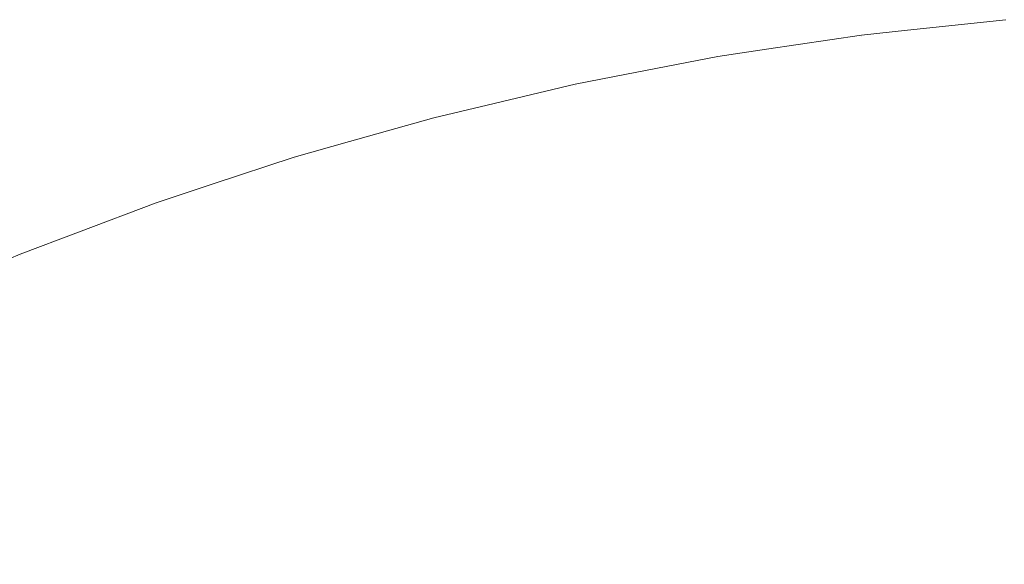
# Model space of a CAD drawing. Header units: centimetres. Extents: x -25.9 to 27.4, y -21.7 to -19.9.
# Tile 36 of 202: x -25.8248 to -25.796, y -19.8763 to -19.8604. Entities that reach past the tile are written whole.
import ezdxf

# ---------------------------------------------------------------- set-up
doc = ezdxf.new("R2010")
doc.units = ezdxf.units.CM
doc.header["$LTSCALE"] = 2.54
doc.layers.add('Lucido design-1', color=7, linetype='Continuous')

# ---------------------------------------------------------------- blocks, each defined once
blk = doc.blocks.new('Gruppo-5-1')
at = {"color": 7, "linetype": 'Continuous', "lineweight": 9}
for points, invisible_edges in [([(-25.800177, -19.860857, 876.324458), (-25.795958, -19.860407, 876.324458), (-25.795962, -19.86036, 876.321383), (-25.798836, -19.860666, 876.321383)], 11), ([(-25.80015, -19.861069, 876.328604), (-25.79594, -19.86062, 876.328604), (-25.795958, -19.860407, 876.324458), (-25.800177, -19.860857, 876.324458)], 15), ([(-25.798836, -19.860666, 875.721383), (-25.795962, -19.86036, 875.721383), (-25.795954, -19.860455, 875.717024), (-25.800171, -19.860904, 875.717024)], 14), ([(-25.800171, -19.860904, 875.717024), (-25.795954, -19.860455, 875.717024), (-25.795931, -19.86072, 875.712891), (-25.800137, -19.861168, 875.712891)], 15), ([(-25.795962, -19.86036, 875.721383), (-25.798836, -19.860666, 875.721383), (-25.798836, -19.860666, 876.321383), (-25.795962, -19.86036, 876.321383)], 10), ([(-25.798836, -19.860666, 876.321383), (-25.800183, -19.86081, 876.321383), (-25.800177, -19.860857, 876.324458)], 10), ([(-25.800183, -19.86081, 876.321383), (-25.798836, -19.860666, 876.321383), (-25.798836, -19.860666, 875.721383), (-25.800183, -19.86081, 875.721383)], 10), ([(-25.800171, -19.860904, 875.717024), (-25.800183, -19.86081, 875.721383), (-25.798836, -19.860666, 875.721383)], 9), ([(-25.800101, -19.861452, 876.33274), (-25.795907, -19.861005, 876.33274), (-25.79594, -19.86062, 876.328604), (-25.80015, -19.861069, 876.328604)], 15), ([(-25.800137, -19.861168, 875.712891), (-25.795931, -19.86072, 875.712891), (-25.795894, -19.861155, 875.708777), (-25.800082, -19.861601, 875.708777)], 15), ([(-25.804373, -19.861485, 876.324458), (-25.800177, -19.860857, 876.324458), (-25.800183, -19.86081, 876.321383), (-25.802956, -19.861225, 876.321383)], 11), ([(-25.804337, -19.861696, 876.328604), (-25.80015, -19.861069, 876.328604), (-25.800177, -19.860857, 876.324458), (-25.804373, -19.861485, 876.324458)], 15), ([(-25.802956, -19.861225, 875.721383), (-25.800183, -19.86081, 875.721383), (-25.800171, -19.860904, 875.717024), (-25.804365, -19.861532, 875.717024)], 14), ([(-25.804365, -19.861532, 875.717024), (-25.800171, -19.860904, 875.717024), (-25.800137, -19.861168, 875.712891), (-25.80432, -19.861794, 875.712891)], 15), ([(-25.804272, -19.862076, 876.33274), (-25.800101, -19.861452, 876.33274), (-25.80015, -19.861069, 876.328604), (-25.804337, -19.861696, 876.328604)], 15), ([(-25.800183, -19.86081, 875.721383), (-25.802956, -19.861225, 875.721383), (-25.802956, -19.861225, 876.321383), (-25.800183, -19.86081, 876.321383)], 10), ([(-25.80003, -19.862005, 876.336861), (-25.79586, -19.861561, 876.336861), (-25.795907, -19.861005, 876.33274), (-25.800101, -19.861452, 876.33274)], 15), ([(-25.802956, -19.861225, 876.321383), (-25.804381, -19.861438, 876.321383), (-25.804373, -19.861485, 876.324458)], 10), ([(-25.804381, -19.861438, 876.321383), (-25.802956, -19.861225, 876.321383), (-25.802956, -19.861225, 875.721383), (-25.804381, -19.861438, 875.721383)], 10), ([(-25.804365, -19.861532, 875.717024), (-25.804381, -19.861438, 875.721383), (-25.802956, -19.861225, 875.721383)], 9), ([(-25.80432, -19.861794, 875.712891), (-25.800137, -19.861168, 875.712891), (-25.800082, -19.861601, 875.708777), (-25.804246, -19.862225, 875.708777)], 15), ([(-25.800082, -19.861601, 875.708777), (-25.795894, -19.861155, 875.708777), (-25.795843, -19.861759, 875.704687), (-25.800005, -19.862202, 875.704687)], 15), ([(-25.808539, -19.862291, 876.324458), (-25.804373, -19.861485, 876.324458), (-25.804381, -19.861438, 876.321383), (-25.807052, -19.861955, 876.321383)], 11), ([(-25.808494, -19.8625, 876.328604), (-25.804337, -19.861696, 876.328604), (-25.804373, -19.861485, 876.324458), (-25.808539, -19.862291, 876.324458)], 15), ([(-25.807052, -19.861955, 875.721383), (-25.804381, -19.861438, 875.721383), (-25.804365, -19.861532, 875.717024), (-25.808529, -19.862337, 875.717024)], 14), ([(-25.808529, -19.862337, 875.717024), (-25.804365, -19.861532, 875.717024), (-25.80432, -19.861794, 875.712891), (-25.808473, -19.862598, 875.712891)], 15), ([(-25.804381, -19.861438, 875.721383), (-25.807052, -19.861955, 875.721383), (-25.807052, -19.861955, 876.321383), (-25.804381, -19.861438, 876.321383)], 10), ([(-25.804178, -19.862626, 876.336861), (-25.80003, -19.862005, 876.336861), (-25.800101, -19.861452, 876.33274), (-25.804272, -19.862076, 876.33274)], 15), ([(-25.804246, -19.862225, 875.708777), (-25.800082, -19.861601, 875.708777), (-25.800005, -19.862202, 875.704687), (-25.804144, -19.862822, 875.704687)], 15), ([(-25.799937, -19.862729, 876.340958), (-25.795798, -19.862288, 876.340958), (-25.79586, -19.861561, 876.336861), (-25.80003, -19.862005, 876.336861)], 15), ([(-25.808413, -19.862877, 876.33274), (-25.804272, -19.862076, 876.33274), (-25.804337, -19.861696, 876.328604), (-25.808494, -19.8625, 876.328604)], 15), ([(-25.808473, -19.862598, 875.712891), (-25.80432, -19.861794, 875.712891), (-25.804246, -19.862225, 875.708777), (-25.808381, -19.863024, 875.708777)], 15), ([(-25.800005, -19.862202, 875.704687), (-25.795843, -19.861759, 875.704687), (-25.795777, -19.86253, 875.70063), (-25.799906, -19.86297, 875.70063)], 15), ([(-25.807052, -19.861955, 876.321383), (-25.808549, -19.862244, 876.321383), (-25.808539, -19.862291, 876.324458)], 10), ([(-25.808549, -19.862244, 876.321383), (-25.807052, -19.861955, 876.321383), (-25.807052, -19.861955, 875.721383), (-25.808549, -19.862244, 875.721383)], 10), ([(-25.808529, -19.862337, 875.717024), (-25.808549, -19.862244, 875.721383), (-25.807052, -19.861955, 875.721383)], 9), ([(-25.808295, -19.863422, 876.336861), (-25.804178, -19.862626, 876.336861), (-25.804272, -19.862076, 876.33274), (-25.808413, -19.862877, 876.33274)], 15), ([(-25.808381, -19.863024, 875.708777), (-25.804246, -19.862225, 875.708777), (-25.804144, -19.862822, 875.704687), (-25.808253, -19.863617, 875.704687)], 15), ([(-25.804054, -19.863345, 876.340958), (-25.799937, -19.862729, 876.340958), (-25.80003, -19.862005, 876.336861), (-25.804178, -19.862626, 876.336861)], 15), ([(-25.804144, -19.862822, 875.704687), (-25.800005, -19.862202, 875.704687), (-25.799906, -19.86297, 875.70063), (-25.804013, -19.863584, 875.70063)], 15), ([(-25.812667, -19.863272, 876.324458), (-25.808539, -19.862291, 876.324458), (-25.808549, -19.862244, 876.321383), (-25.811118, -19.862856, 876.321383)], 11), ([(-25.812613, -19.863479, 876.328604), (-25.808494, -19.8625, 876.328604), (-25.808539, -19.862291, 876.324458), (-25.812667, -19.863272, 876.324458)], 15), ([(-25.811118, -19.862856, 875.721383), (-25.808549, -19.862244, 875.721383), (-25.808529, -19.862337, 875.717024), (-25.812655, -19.863319, 875.717024)], 14), ([(-25.812655, -19.863319, 875.717024), (-25.808529, -19.862337, 875.717024), (-25.808473, -19.862598, 875.712891), (-25.812588, -19.863576, 875.712891)], 15), ([(-25.812516, -19.863853, 876.33274), (-25.808413, -19.862877, 876.33274), (-25.808494, -19.8625, 876.328604), (-25.812613, -19.863479, 876.328604)], 15), ([(-25.808549, -19.862244, 875.721383), (-25.811118, -19.862856, 875.721383), (-25.811118, -19.862856, 876.321383), (-25.808549, -19.862244, 876.321383)], 10), ([(-25.799823, -19.863622, 876.345025), (-25.795721, -19.863185, 876.345025), (-25.795798, -19.862288, 876.340958), (-25.799937, -19.862729, 876.340958)], 15), ([(-25.812588, -19.863576, 875.712891), (-25.808473, -19.862598, 875.712891), (-25.808381, -19.863024, 875.708777), (-25.812478, -19.863999, 875.708777)], 15), ([(-25.808142, -19.864136, 876.340958), (-25.804054, -19.863345, 876.340958), (-25.804178, -19.862626, 876.336861), (-25.808295, -19.863422, 876.336861)], 15), ([(-25.803902, -19.864233, 876.345025), (-25.799823, -19.863622, 876.345025), (-25.799937, -19.862729, 876.340958), (-25.804054, -19.863345, 876.340958)], 15), ([(-25.799906, -19.86297, 875.70063), (-25.795777, -19.86253, 875.70063), (-25.795697, -19.863466, 875.696612), (-25.799787, -19.863901, 875.696612)], 15), ([(-25.811118, -19.862856, 876.321383), (-25.812679, -19.863227, 876.321383), (-25.812667, -19.863272, 876.324458)], 10), ([(-25.812679, -19.863227, 876.321383), (-25.811118, -19.862856, 876.321383), (-25.811118, -19.862856, 875.721383), (-25.812679, -19.863227, 875.721383)], 10), ([(-25.812655, -19.863319, 875.717024), (-25.812679, -19.863227, 875.721383), (-25.811118, -19.862856, 875.721383)], 9), ([(-25.812375, -19.864393, 876.336861), (-25.808295, -19.863422, 876.336861), (-25.808413, -19.862877, 876.33274), (-25.812516, -19.863853, 876.33274)], 15), ([(-25.812478, -19.863999, 875.708777), (-25.808381, -19.863024, 875.708777), (-25.808253, -19.863617, 875.704687), (-25.812325, -19.864585, 875.704687)], 15), ([(-25.808253, -19.863617, 875.704687), (-25.804144, -19.862822, 875.704687), (-25.804013, -19.863584, 875.70063), (-25.80809, -19.864373, 875.70063)], 15), ([(-25.804013, -19.863584, 875.70063), (-25.799906, -19.86297, 875.70063), (-25.799787, -19.863901, 875.696612), (-25.803855, -19.86451, 875.696612)], 15), ([(-25.81675, -19.864429, 876.324458), (-25.812667, -19.863272, 876.324458), (-25.812679, -19.863227, 876.321383), (-25.815147, -19.863926, 876.321383)], 11), ([(-25.816687, -19.864633, 876.328604), (-25.812613, -19.863479, 876.328604), (-25.812667, -19.863272, 876.324458), (-25.81675, -19.864429, 876.324458)], 15), ([(-25.815147, -19.863926, 875.721383), (-25.812679, -19.863227, 875.721383), (-25.812655, -19.863319, 875.717024), (-25.816736, -19.864474, 875.717024)], 14), ([(-25.816736, -19.864474, 875.717024), (-25.812655, -19.863319, 875.717024), (-25.812588, -19.863576, 875.712891), (-25.816658, -19.864729, 875.712891)], 15), ([(-25.812679, -19.863227, 875.721383), (-25.815147, -19.863926, 875.721383), (-25.815147, -19.863926, 876.321383), (-25.812679, -19.863227, 876.321383)], 10), ([(-25.807952, -19.865016, 876.345025), (-25.803902, -19.864233, 876.345025), (-25.804054, -19.863345, 876.340958), (-25.808142, -19.864136, 876.340958)], 15), ([(-25.799687, -19.864683, 876.349055), (-25.795631, -19.864251, 876.349055), (-25.795721, -19.863185, 876.345025), (-25.799823, -19.863622, 876.345025)], 15), ([(-25.816574, -19.865002, 876.33274), (-25.812516, -19.863853, 876.33274), (-25.812613, -19.863479, 876.328604), (-25.816687, -19.864633, 876.328604)], 15), ([(-25.816658, -19.864729, 875.712891), (-25.812588, -19.863576, 875.712891), (-25.812478, -19.863999, 875.708777), (-25.81653, -19.865146, 875.708777)], 15), ([(-25.812192, -19.865099, 876.340958), (-25.808142, -19.864136, 876.340958), (-25.808295, -19.863422, 876.336861), (-25.812375, -19.864393, 876.336861)], 15), ([(-25.812325, -19.864585, 875.704687), (-25.808253, -19.863617, 875.704687), (-25.80809, -19.864373, 875.70063), (-25.81213, -19.865334, 875.70063)], 15), ([(-25.80809, -19.864373, 875.70063), (-25.804013, -19.863584, 875.70063), (-25.803855, -19.86451, 875.696612), (-25.807892, -19.865291, 875.696612)], 15), ([(-25.803721, -19.865287, 876.349055), (-25.799687, -19.864683, 876.349055), (-25.799823, -19.863622, 876.345025), (-25.803902, -19.864233, 876.345025)], 15), ([(-25.799787, -19.863901, 875.696612), (-25.795697, -19.863466, 875.696612), (-25.795604, -19.864565, 875.692639), (-25.799647, -19.864996, 875.692639)], 15), ([(-25.815147, -19.863926, 876.321383), (-25.816763, -19.864383, 876.321383), (-25.81675, -19.864429, 876.324458)], 10), ([(-25.816763, -19.864383, 876.321383), (-25.815147, -19.863926, 876.321383), (-25.815147, -19.863926, 875.721383), (-25.816763, -19.864383, 875.721383)], 10), ([(-25.816736, -19.864474, 875.717024), (-25.816763, -19.864383, 875.721383), (-25.815147, -19.863926, 875.721383)], 9), ([(-25.816411, -19.865536, 876.336861), (-25.812375, -19.864393, 876.336861), (-25.812516, -19.863853, 876.33274), (-25.816574, -19.865002, 876.33274)], 15), ([(-25.803855, -19.86451, 875.696612), (-25.799787, -19.863901, 875.696612), (-25.799647, -19.864996, 875.692639), (-25.803668, -19.865598, 875.692639)], 15), ([(-25.81653, -19.865146, 875.708777), (-25.812478, -19.863999, 875.708777), (-25.812325, -19.864585, 875.704687), (-25.816352, -19.865725, 875.704687)], 15), ([(-25.811965, -19.86597, 876.345025), (-25.807952, -19.865016, 876.345025), (-25.808142, -19.864136, 876.340958), (-25.812192, -19.865099, 876.340958)], 15), ([(-25.807726, -19.866062, 876.349055), (-25.803721, -19.865287, 876.349055), (-25.803902, -19.864233, 876.345025), (-25.807952, -19.865016, 876.345025)], 15), ([(-25.820779, -19.865757, 876.324458), (-25.81675, -19.864429, 876.324458), (-25.816763, -19.864383, 876.321383), (-25.819131, -19.865164, 876.321383)], 11), ([(-25.820708, -19.865958, 876.328604), (-25.816687, -19.864633, 876.328604), (-25.81675, -19.864429, 876.324458), (-25.820779, -19.865757, 876.324458)], 15), ([(-25.819131, -19.865164, 875.721383), (-25.816763, -19.864383, 875.721383), (-25.816736, -19.864474, 875.717024), (-25.820763, -19.865802, 875.717024)], 14), ([(-25.820763, -19.865802, 875.717024), (-25.816736, -19.864474, 875.717024), (-25.816658, -19.864729, 875.712891), (-25.820675, -19.866053, 875.712891)], 15), ([(-25.816763, -19.864383, 875.721383), (-25.819131, -19.865164, 875.721383), (-25.819131, -19.865164, 876.321383), (-25.816763, -19.864383, 876.321383)], 10), ([(-25.816197, -19.866233, 876.340958), (-25.812192, -19.865099, 876.340958), (-25.812375, -19.864393, 876.336861), (-25.816411, -19.865536, 876.336861)], 15), ([(-25.81213, -19.865334, 875.70063), (-25.80809, -19.864373, 875.70063), (-25.807892, -19.865291, 875.696612), (-25.811894, -19.866243, 875.696612)], 15), ([(-25.807892, -19.865291, 875.696612), (-25.803855, -19.86451, 875.696612), (-25.803668, -19.865598, 875.692639), (-25.80766, -19.86637, 875.692639)], 15), ([(-25.79953, -19.865911, 876.35304), (-25.795526, -19.865485, 876.35304), (-25.795631, -19.864251, 876.349055), (-25.799687, -19.864683, 876.349055)], 15), ([(-25.82058, -19.866322, 876.33274), (-25.816574, -19.865002, 876.33274), (-25.816687, -19.864633, 876.328604), (-25.820708, -19.865958, 876.328604)], 15), ([(-25.820675, -19.866053, 875.712891), (-25.816658, -19.864729, 875.712891), (-25.81653, -19.865146, 875.708777), (-25.820529, -19.866465, 875.708777)], 15), ([(-25.816352, -19.865725, 875.704687), (-25.812325, -19.864585, 875.704687), (-25.81213, -19.865334, 875.70063), (-25.816126, -19.866465, 875.70063)], 15), ([(-25.803512, -19.866507, 876.35304), (-25.79953, -19.865911, 876.35304), (-25.799687, -19.864683, 876.349055), (-25.803721, -19.865287, 876.349055)], 15), ([(-25.799647, -19.864996, 875.692639), (-25.795604, -19.864565, 875.692639), (-25.795497, -19.865826, 875.688718), (-25.799486, -19.866251, 875.688718)], 15), ([(-25.820394, -19.866848, 876.336861), (-25.816411, -19.865536, 876.336861), (-25.816574, -19.865002, 876.33274), (-25.82058, -19.866322, 876.33274)], 15), ([(-25.815933, -19.867094, 876.345025), (-25.811965, -19.86597, 876.345025), (-25.812192, -19.865099, 876.340958), (-25.816197, -19.866233, 876.340958)], 15), ([(-25.811695, -19.867006, 876.349055), (-25.807726, -19.866062, 876.349055), (-25.807952, -19.865016, 876.345025), (-25.811965, -19.86597, 876.345025)], 15), ([(-25.803668, -19.865598, 875.692639), (-25.799647, -19.864996, 875.692639), (-25.799486, -19.866251, 875.688718), (-25.803454, -19.866845, 875.688718)], 15), ([(-25.819131, -19.865164, 876.321383), (-25.820795, -19.865712, 876.321383), (-25.820779, -19.865757, 876.324458)], 10), ([(-25.820795, -19.865712, 876.321383), (-25.819131, -19.865164, 876.321383), (-25.819131, -19.865164, 875.721383), (-25.820795, -19.865712, 875.721383)], 10), ([(-25.820763, -19.865802, 875.717024), (-25.820795, -19.865712, 875.721383), (-25.819131, -19.865164, 875.721383)], 9), ([(-25.820529, -19.866465, 875.708777), (-25.81653, -19.865146, 875.708777), (-25.816352, -19.865725, 875.704687), (-25.820328, -19.867036, 875.704687)], 15), ([(-25.816126, -19.866465, 875.70063), (-25.81213, -19.865334, 875.70063), (-25.811894, -19.866243, 875.696612), (-25.815851, -19.867363, 875.696612)], 15), ([(-25.811894, -19.866243, 875.696612), (-25.807892, -19.865291, 875.696612), (-25.80766, -19.86637, 875.692639), (-25.811616, -19.867311, 875.692639)], 15), ([(-25.807466, -19.867272, 876.35304), (-25.803512, -19.866507, 876.35304), (-25.803721, -19.865287, 876.349055), (-25.807726, -19.866062, 876.349055)], 15), ([(-25.820151, -19.867536, 876.340958), (-25.816197, -19.866233, 876.340958), (-25.816411, -19.865536, 876.336861), (-25.820394, -19.866848, 876.336861)], 15), ([(-25.80766, -19.86637, 875.692639), (-25.803668, -19.865598, 875.692639), (-25.803454, -19.866845, 875.688718), (-25.807393, -19.867607, 875.688718)], 15), ([(-25.799351, -19.867305, 876.356974), (-25.795407, -19.866884, 876.356974), (-25.795526, -19.865485, 876.35304), (-25.79953, -19.865911, 876.35304)], 15), ([(-25.824749, -19.867255, 876.324458), (-25.820779, -19.865757, 876.324458), (-25.820795, -19.865712, 876.321383), (-25.823064, -19.866568, 876.321383)], 11), ([(-25.82467, -19.867453, 876.328604), (-25.820708, -19.865958, 876.328604), (-25.820779, -19.865757, 876.324458), (-25.824749, -19.867255, 876.324458)], 15), ([(-25.823064, -19.866568, 875.721383), (-25.820795, -19.865712, 875.721383), (-25.820763, -19.865802, 875.717024), (-25.824731, -19.867299, 875.717024)], 14), ([(-25.824731, -19.867299, 875.717024), (-25.820763, -19.865802, 875.717024), (-25.820675, -19.866053, 875.712891), (-25.824632, -19.867546, 875.712891)], 15), ([(-25.824526, -19.867811, 876.33274), (-25.82058, -19.866322, 876.33274), (-25.820708, -19.865958, 876.328604), (-25.82467, -19.867453, 876.328604)], 15), ([(-25.820795, -19.865712, 875.721383), (-25.823064, -19.866568, 875.721383), (-25.823064, -19.866568, 876.321383), (-25.820795, -19.865712, 876.321383)], 10), ([(-25.820328, -19.867036, 875.704687), (-25.816352, -19.865725, 875.704687), (-25.816126, -19.866465, 875.70063), (-25.82007, -19.867765, 875.70063)], 15), ([(-25.803275, -19.867892, 876.356974), (-25.799351, -19.867305, 876.356974), (-25.79953, -19.865911, 876.35304), (-25.803512, -19.866507, 876.35304)], 15), ([(-25.799486, -19.866251, 875.688718), (-25.795497, -19.865826, 875.688718), (-25.795376, -19.867245, 875.684856), (-25.799305, -19.867664, 875.684856)], 15), ([(-25.824632, -19.867546, 875.712891), (-25.820675, -19.866053, 875.712891), (-25.820529, -19.866465, 875.708777), (-25.824469, -19.867951, 875.708777)], 15), ([(-25.819851, -19.868385, 876.345025), (-25.815933, -19.867094, 876.345025), (-25.816197, -19.866233, 876.340958), (-25.820151, -19.867536, 876.340958)], 15), ([(-25.81562, -19.868117, 876.349055), (-25.811695, -19.867006, 876.349055), (-25.811965, -19.86597, 876.345025), (-25.815933, -19.867094, 876.345025)], 15), ([(-25.815851, -19.867363, 875.696612), (-25.811894, -19.866243, 875.696612), (-25.811616, -19.867311, 875.692639), (-25.815528, -19.868419, 875.692639)], 15), ([(-25.811383, -19.868204, 876.35304), (-25.807466, -19.867272, 876.35304), (-25.807726, -19.866062, 876.349055), (-25.811695, -19.867006, 876.349055)], 15), ([(-25.803454, -19.866845, 875.688718), (-25.799486, -19.866251, 875.688718), (-25.799305, -19.867664, 875.684856), (-25.803214, -19.868249, 875.684856)], 15), ([(-25.824318, -19.868329, 876.336861), (-25.820394, -19.866848, 876.336861), (-25.82058, -19.866322, 876.33274), (-25.824526, -19.867811, 876.33274)], 15), ([(-25.824469, -19.867951, 875.708777), (-25.820529, -19.866465, 875.708777), (-25.820328, -19.867036, 875.704687), (-25.824243, -19.868514, 875.704687)], 15), ([(-25.82007, -19.867765, 875.70063), (-25.816126, -19.866465, 875.70063), (-25.815851, -19.867363, 875.696612), (-25.819757, -19.868651, 875.696612)], 15), ([(-25.811616, -19.867311, 875.692639), (-25.80766, -19.86637, 875.692639), (-25.807393, -19.867607, 875.688718), (-25.811297, -19.868535, 875.688718)], 15), ([(-25.80717, -19.868645, 876.356974), (-25.803275, -19.867892, 876.356974), (-25.803512, -19.866507, 876.35304), (-25.807466, -19.867272, 876.35304)], 15), ([(-25.823064, -19.866568, 876.321383), (-25.824767, -19.867211, 876.321383), (-25.824749, -19.867255, 876.324458)], 10), ([(-25.824767, -19.867211, 876.321383), (-25.823064, -19.866568, 876.321383), (-25.823064, -19.866568, 875.721383), (-25.824767, -19.867211, 875.721383)], 10), ([(-25.824731, -19.867299, 875.717024), (-25.824767, -19.867211, 875.721383), (-25.823064, -19.866568, 875.721383)], 9), ([(-25.824046, -19.869006, 876.340958), (-25.820151, -19.867536, 876.340958), (-25.820394, -19.866848, 876.336861), (-25.824318, -19.868329, 876.336861)], 15), ([(-25.824243, -19.868514, 875.704687), (-25.820328, -19.867036, 875.704687), (-25.82007, -19.867765, 875.70063), (-25.823955, -19.869231, 875.70063)], 15), ([(-25.819494, -19.869394, 876.349055), (-25.81562, -19.868117, 876.349055), (-25.815933, -19.867094, 876.345025), (-25.819851, -19.868385, 876.345025)], 15), ([(-25.815257, -19.869301, 876.35304), (-25.811383, -19.868204, 876.35304), (-25.811695, -19.867006, 876.349055), (-25.81562, -19.868117, 876.349055)], 15), ([(-25.807393, -19.867607, 875.688718), (-25.803454, -19.866845, 875.688718), (-25.803214, -19.868249, 875.684856), (-25.807093, -19.868999, 875.684856)], 15), ([(-25.799152, -19.868861, 876.360848), (-25.795273, -19.868448, 876.360848), (-25.795407, -19.866884, 876.356974), (-25.799351, -19.867305, 876.356974)], 15), ([(-25.828652, -19.86892, 876.324458), (-25.824749, -19.867255, 876.324458), (-25.824767, -19.867211, 876.321383), (-25.826937, -19.868137, 876.321383)], 11), ([(-25.828564, -19.869115, 876.328604), (-25.82467, -19.867453, 876.328604), (-25.824749, -19.867255, 876.324458), (-25.828652, -19.86892, 876.324458)], 15), ([(-25.826937, -19.868137, 875.721383), (-25.824767, -19.867211, 875.721383), (-25.824731, -19.867299, 875.717024), (-25.828632, -19.868964, 875.717024)], 14), ([(-25.828632, -19.868964, 875.717024), (-25.824731, -19.867299, 875.717024), (-25.824632, -19.867546, 875.712891), (-25.828523, -19.869206, 875.712891)], 15), ([(-25.824767, -19.867211, 875.721383), (-25.826937, -19.868137, 875.721383), (-25.826937, -19.868137, 876.321383), (-25.824767, -19.867211, 876.321383)], 10), ([(-25.819757, -19.868651, 875.696612), (-25.815851, -19.867363, 875.696612), (-25.815528, -19.868419, 875.692639), (-25.819389, -19.869691, 875.692639)], 15), ([(-25.815528, -19.868419, 875.692639), (-25.811616, -19.867311, 875.692639), (-25.811297, -19.868535, 875.688718), (-25.815157, -19.869628, 875.688718)], 15), ([(-25.811029, -19.869563, 876.356974), (-25.80717, -19.868645, 876.356974), (-25.807466, -19.867272, 876.35304), (-25.811383, -19.868204, 876.35304)], 15), ([(-25.80301, -19.869439, 876.360848), (-25.799152, -19.868861, 876.360848), (-25.799351, -19.867305, 876.356974), (-25.803275, -19.867892, 876.356974)], 15), ([(-25.799305, -19.867664, 875.684856), (-25.795376, -19.867245, 875.684856), (-25.795242, -19.86882, 875.68106), (-25.799105, -19.869232, 875.68106)], 15), ([(-25.828405, -19.869467, 876.33274), (-25.824526, -19.867811, 876.33274), (-25.82467, -19.867453, 876.328604), (-25.828564, -19.869115, 876.328604)], 15), ([(-25.828523, -19.869206, 875.712891), (-25.824632, -19.867546, 875.712891), (-25.824469, -19.867951, 875.708777), (-25.828343, -19.869604, 875.708777)], 15), ([(-25.82371, -19.869842, 876.345025), (-25.819851, -19.868385, 876.345025), (-25.820151, -19.867536, 876.340958), (-25.824046, -19.869006, 876.340958)], 15), ([(-25.811297, -19.868535, 875.688718), (-25.807393, -19.867607, 875.688718), (-25.807093, -19.868999, 875.684856), (-25.810938, -19.869914, 875.684856)], 15), ([(-25.803214, -19.868249, 875.684856), (-25.799305, -19.867664, 875.684856), (-25.799105, -19.869232, 875.68106), (-25.802946, -19.869807, 875.68106)], 15), ([(-25.828175, -19.869975, 876.336861), (-25.824318, -19.868329, 876.336861), (-25.824526, -19.867811, 876.33274), (-25.828405, -19.869467, 876.33274)], 15), ([(-25.828343, -19.869604, 875.708777), (-25.824469, -19.867951, 875.708777), (-25.824243, -19.868514, 875.704687), (-25.828093, -19.870156, 875.704687)], 15), ([(-25.823955, -19.869231, 875.70063), (-25.82007, -19.867765, 875.70063), (-25.819757, -19.868651, 875.696612), (-25.823605, -19.870103, 875.696612)], 15), ([(-25.806839, -19.870179, 876.360848), (-25.80301, -19.869439, 876.360848), (-25.803275, -19.867892, 876.356974), (-25.80717, -19.868645, 876.356974)], 15), ([(-25.819082, -19.870561, 876.35304), (-25.815257, -19.869301, 876.35304), (-25.81562, -19.868117, 876.349055), (-25.819494, -19.869394, 876.349055)], 15), ([(-25.814846, -19.870644, 876.356974), (-25.811029, -19.869563, 876.356974), (-25.811383, -19.868204, 876.35304), (-25.815257, -19.869301, 876.35304)], 15), ([(-25.807093, -19.868999, 875.684856), (-25.803214, -19.868249, 875.684856), (-25.802946, -19.869807, 875.68106), (-25.80676, -19.870544, 875.68106)], 15), ([(-25.827874, -19.87064, 876.340958), (-25.824046, -19.869006, 876.340958), (-25.824318, -19.868329, 876.336861), (-25.828175, -19.869975, 876.336861)], 15), ([(-25.828093, -19.870156, 875.704687), (-25.824243, -19.868514, 875.704687), (-25.823955, -19.869231, 875.70063), (-25.827775, -19.870861, 875.70063)], 15), ([(-25.823311, -19.870834, 876.349055), (-25.819494, -19.869394, 876.349055), (-25.819851, -19.868385, 876.345025), (-25.82371, -19.869842, 876.345025)], 15), ([(-25.819389, -19.869691, 875.692639), (-25.815528, -19.868419, 875.692639), (-25.815157, -19.869628, 875.688718), (-25.818968, -19.870884, 875.688718)], 15), ([(-25.815157, -19.869628, 875.688718), (-25.811297, -19.868535, 875.688718), (-25.810938, -19.869914, 875.684856), (-25.81474, -19.87099, 875.684856)], 15), ([(-25.798932, -19.870579, 876.364658), (-25.795127, -19.870173, 876.364658), (-25.795273, -19.868448, 876.360848), (-25.799152, -19.868861, 876.360848)], 15), ([(-25.823605, -19.870103, 875.696612), (-25.819757, -19.868651, 875.696612), (-25.819389, -19.869691, 875.692639), (-25.823193, -19.871127, 875.692639)], 15), ([(-25.810634, -19.871082, 876.360848), (-25.806839, -19.870179, 876.360848), (-25.80717, -19.868645, 876.356974), (-25.811029, -19.869563, 876.356974)], 15), ([(-25.799105, -19.869232, 875.68106), (-25.795242, -19.86882, 875.68106), (-25.795095, -19.870548, 875.677334), (-25.798884, -19.870951, 875.677334)], 15), ([(-25.827504, -19.87146, 876.345025), (-25.82371, -19.869842, 876.345025), (-25.824046, -19.869006, 876.340958), (-25.827874, -19.87064, 876.340958)], 15), ([(-25.810938, -19.869914, 875.684856), (-25.807093, -19.868999, 875.684856), (-25.80676, -19.870544, 875.68106), (-25.81054, -19.871443, 875.68106)], 15), ([(-25.802717, -19.871145, 876.364658), (-25.798932, -19.870579, 876.364658), (-25.799152, -19.868861, 876.360848), (-25.80301, -19.869439, 876.360848)], 15), ([(-25.827775, -19.870861, 875.70063), (-25.823955, -19.869231, 875.70063), (-25.823605, -19.870103, 875.696612), (-25.827388, -19.871717, 875.696612)], 15), ([(-25.822849, -19.871983, 876.35304), (-25.819082, -19.870561, 876.35304), (-25.819494, -19.869394, 876.349055), (-25.823311, -19.870834, 876.349055)], 15), ([(-25.818614, -19.871886, 876.356974), (-25.814846, -19.870644, 876.356974), (-25.815257, -19.869301, 876.35304), (-25.819082, -19.870561, 876.35304)], 15), ([(-25.802946, -19.869807, 875.68106), (-25.799105, -19.869232, 875.68106), (-25.798884, -19.870951, 875.677334), (-25.802653, -19.871516, 875.677334)], 15), ([(-25.823193, -19.871127, 875.692639), (-25.819389, -19.869691, 875.692639), (-25.818968, -19.870884, 875.688718), (-25.822722, -19.872301, 875.688718)], 15), ([(-25.818968, -19.870884, 875.688718), (-25.815157, -19.869628, 875.688718), (-25.81474, -19.87099, 875.684856), (-25.818493, -19.872227, 875.684856)], 15), ([(-25.814387, -19.872144, 876.360848), (-25.810634, -19.871082, 876.360848), (-25.811029, -19.869563, 876.356974), (-25.814846, -19.870644, 876.356974)], 15), ([(-25.806474, -19.871872, 876.364658), (-25.802717, -19.871145, 876.364658), (-25.80301, -19.869439, 876.360848), (-25.806839, -19.870179, 876.360848)], 15), ([(-25.827063, -19.872435, 876.349055), (-25.823311, -19.870834, 876.349055), (-25.82371, -19.869842, 876.345025), (-25.827504, -19.87146, 876.345025)], 15), ([(-25.81474, -19.87099, 875.684856), (-25.810938, -19.869914, 875.684856), (-25.81054, -19.871443, 875.68106), (-25.814277, -19.872502, 875.68106)], 15), ([(-25.80676, -19.870544, 875.68106), (-25.802946, -19.869807, 875.68106), (-25.802653, -19.871516, 875.677334), (-25.806395, -19.872239, 875.677334)], 15), ([(-25.827388, -19.871717, 875.696612), (-25.823605, -19.870103, 875.696612), (-25.823193, -19.871127, 875.692639), (-25.826933, -19.872723, 875.692639)], 15), ([(-25.810197, -19.872757, 876.364658), (-25.806474, -19.871872, 876.364658), (-25.806839, -19.870179, 876.360848), (-25.810634, -19.871082, 876.360848)], 15), ([(-25.798692, -19.872454, 876.368395), (-25.794966, -19.872057, 876.368395), (-25.795127, -19.870173, 876.364658), (-25.798932, -19.870579, 876.364658)], 15), ([(-25.822326, -19.873287, 876.356974), (-25.818614, -19.871886, 876.356974), (-25.819082, -19.870561, 876.35304), (-25.822849, -19.871983, 876.35304)], 15), ([(-25.81054, -19.871443, 875.68106), (-25.80676, -19.870544, 875.68106), (-25.806395, -19.872239, 875.677334), (-25.810103, -19.873121, 875.677334)], 15), ([(-25.798884, -19.870951, 875.677334), (-25.795095, -19.870548, 875.677334), (-25.794935, -19.872425, 875.673687), (-25.798645, -19.87282, 875.673687)], 15), ([(-25.826553, -19.873564, 876.35304), (-25.822849, -19.871983, 876.35304), (-25.823311, -19.870834, 876.349055), (-25.827063, -19.872435, 876.349055)], 15), ([(-25.818091, -19.873365, 876.360848), (-25.814387, -19.872144, 876.360848), (-25.814846, -19.870644, 876.356974), (-25.818614, -19.871886, 876.356974)], 15), ([(-25.802397, -19.873009, 876.368395), (-25.798692, -19.872454, 876.368395), (-25.798932, -19.870579, 876.364658), (-25.802717, -19.871145, 876.364658)], 15), ([(-25.826933, -19.872723, 875.692639), (-25.823193, -19.871127, 875.692639), (-25.822722, -19.872301, 875.688718), (-25.826412, -19.873876, 875.688718)], 15), ([(-25.822722, -19.872301, 875.688718), (-25.818968, -19.870884, 875.688718), (-25.818493, -19.872227, 875.684856), (-25.82219, -19.873623, 875.684856)], 15), ([(-25.818493, -19.872227, 875.684856), (-25.81474, -19.87099, 875.684856), (-25.814277, -19.872502, 875.68106), (-25.817967, -19.873718, 875.68106)], 15), ([(-25.81388, -19.8738, 876.364658), (-25.810197, -19.872757, 876.364658), (-25.810634, -19.871082, 876.360848), (-25.814387, -19.872144, 876.360848)], 15), ([(-25.806076, -19.87372, 876.368395), (-25.802397, -19.873009, 876.368395), (-25.802717, -19.871145, 876.364658), (-25.806474, -19.871872, 876.364658)], 15), ([(-25.802653, -19.871516, 875.677334), (-25.798884, -19.870951, 875.677334), (-25.798645, -19.87282, 875.673687), (-25.802335, -19.873372, 875.673687)], 15), ([(-25.814277, -19.872502, 875.68106), (-25.81054, -19.871443, 875.68106), (-25.810103, -19.873121, 875.677334), (-25.81377, -19.874159, 875.677334)], 15), ([(-25.806395, -19.872239, 875.677334), (-25.802653, -19.871516, 875.677334), (-25.802335, -19.873372, 875.673687), (-25.805998, -19.874081, 875.673687)], 15), ([(-25.825974, -19.874844, 876.356974), (-25.822326, -19.873287, 876.356974), (-25.822849, -19.871983, 876.35304), (-25.826553, -19.873564, 876.35304)], 15), ([(-25.82174, -19.874743, 876.360848), (-25.818091, -19.873365, 876.360848), (-25.818614, -19.871886, 876.356974), (-25.822326, -19.873287, 876.356974)], 15), ([(-25.809721, -19.874587, 876.368395), (-25.806076, -19.87372, 876.368395), (-25.806474, -19.871872, 876.364658), (-25.810197, -19.872757, 876.364658)], 15), ([(-25.826412, -19.873876, 875.688718), (-25.822722, -19.872301, 875.688718), (-25.82219, -19.873623, 875.684856), (-25.825825, -19.875174, 875.684856)], 15), ([(-25.82219, -19.873623, 875.684856), (-25.818493, -19.872227, 875.684856), (-25.817967, -19.873718, 875.68106), (-25.821601, -19.875089, 875.68106)], 15), ([(-25.817514, -19.874998, 876.364658), (-25.81388, -19.8738, 876.364658), (-25.814387, -19.872144, 876.360848), (-25.818091, -19.873365, 876.360848)], 15), ([(-25.810103, -19.873121, 875.677334), (-25.806395, -19.872239, 875.677334), (-25.805998, -19.874081, 875.673687), (-25.809628, -19.874944, 875.673687)], 15), ([(-25.798432, -19.874486, 876.372053), (-25.794793, -19.874098, 876.372053), (-25.794966, -19.872057, 876.368395), (-25.798692, -19.872454, 876.368395)], 15), ([(-25.817967, -19.873718, 875.68106), (-25.814277, -19.872502, 875.68106), (-25.81377, -19.874159, 875.677334), (-25.817389, -19.875352, 875.677334)], 15), ([(-25.802051, -19.875028, 876.372053), (-25.798432, -19.874486, 876.372053), (-25.798692, -19.872454, 876.368395), (-25.802397, -19.873009, 876.368395)], 15), ([(-25.798645, -19.87282, 875.673687), (-25.794935, -19.872425, 875.673687), (-25.794763, -19.874447, 875.670122), (-25.798387, -19.874833, 875.670122)], 15), ([(-25.813326, -19.875608, 876.368395), (-25.809721, -19.874587, 876.368395), (-25.810197, -19.872757, 876.364658), (-25.81388, -19.8738, 876.364658)], 15), ([(-25.802335, -19.873372, 875.673687), (-25.798645, -19.87282, 875.673687), (-25.798387, -19.874833, 875.670122), (-25.801992, -19.875373, 875.670122)], 15), ([(-25.81377, -19.874159, 875.677334), (-25.810103, -19.873121, 875.677334), (-25.809628, -19.874944, 875.673687), (-25.813218, -19.875961, 875.673687)], 15), ([(-25.805644, -19.875723, 876.372053), (-25.802051, -19.875028, 876.372053), (-25.802397, -19.873009, 876.368395), (-25.806076, -19.87372, 876.368395)], 15), ([(-25.825328, -19.876273, 876.360848), (-25.82174, -19.874743, 876.360848), (-25.822326, -19.873287, 876.356974), (-25.825974, -19.874844, 876.356974)], 15), ([(-25.821095, -19.876349, 876.364658), (-25.817514, -19.874998, 876.364658), (-25.818091, -19.873365, 876.360848), (-25.82174, -19.874743, 876.360848)], 15), ([(-25.805998, -19.874081, 875.673687), (-25.802335, -19.873372, 875.673687), (-25.801992, -19.875373, 875.670122), (-25.805571, -19.876065, 875.670122)], 15), ([(-25.825825, -19.875174, 875.684856), (-25.82219, -19.873623, 875.684856), (-25.821601, -19.875089, 875.68106), (-25.825174, -19.876614, 875.68106)], 15), ([(-25.821601, -19.875089, 875.68106), (-25.817967, -19.873718, 875.68106), (-25.817389, -19.875352, 875.677334), (-25.820955, -19.876698, 875.677334)], 15), ([(-25.809205, -19.876569, 876.372053), (-25.805644, -19.875723, 876.372053), (-25.806076, -19.87372, 876.368395), (-25.809721, -19.874587, 876.368395)], 15), ([(-25.816884, -19.876781, 876.368395), (-25.813326, -19.875608, 876.368395), (-25.81388, -19.8738, 876.364658), (-25.817514, -19.874998, 876.364658)], 15), ([(-25.817389, -19.875352, 875.677334), (-25.81377, -19.874159, 875.677334), (-25.813218, -19.875961, 875.673687), (-25.816762, -19.877129, 875.673687)], 15), ([(-25.809628, -19.874944, 875.673687), (-25.805998, -19.874081, 875.673687), (-25.805571, -19.876065, 875.670122), (-25.809117, -19.876908, 875.670122)], 15), ([(-25.798152, -19.87667, 876.375625), (-25.794606, -19.876292, 876.375625), (-25.794793, -19.874098, 876.372053), (-25.798432, -19.874486, 876.372053)], 15), ([(-25.812726, -19.877566, 876.372053), (-25.809205, -19.876569, 876.372053), (-25.809721, -19.874587, 876.368395), (-25.813326, -19.875608, 876.368395)], 15), ([(-25.801679, -19.877198, 876.375625), (-25.798152, -19.87667, 876.375625), (-25.798432, -19.874486, 876.372053), (-25.802051, -19.875028, 876.372053)], 15), ([(-25.798387, -19.874833, 875.670122), (-25.794763, -19.874447, 875.670122), (-25.794579, -19.876612, 875.666648), (-25.798111, -19.876988, 875.666648)], 15), ([(-25.824615, -19.877851, 876.364658), (-25.821095, -19.876349, 876.364658), (-25.82174, -19.874743, 876.360848), (-25.825328, -19.876273, 876.360848)], 15), ([(-25.801992, -19.875373, 875.670122), (-25.798387, -19.874833, 875.670122), (-25.798111, -19.876988, 875.666648), (-25.801625, -19.877514, 875.666648)], 15), ([(-25.825174, -19.876614, 875.68106), (-25.821601, -19.875089, 875.68106), (-25.820955, -19.876698, 875.677334), (-25.82446, -19.878194, 875.677334)], 15), ([(-25.82039, -19.878104, 876.368395), (-25.816884, -19.876781, 876.368395), (-25.817514, -19.874998, 876.364658), (-25.821095, -19.876349, 876.364658)], 15), ([(-25.813218, -19.875961, 875.673687), (-25.809628, -19.874944, 875.673687), (-25.809117, -19.876908, 875.670122), (-25.812624, -19.877901, 875.670122)], 15), ([(-25.805181, -19.877875, 876.375625), (-25.801679, -19.877198, 876.375625), (-25.802051, -19.875028, 876.372053), (-25.805644, -19.875723, 876.372053)], 15), ([(-25.820955, -19.876698, 875.677334), (-25.817389, -19.875352, 875.677334), (-25.816762, -19.877129, 875.673687), (-25.820252, -19.878446, 875.673687)], 15), ([(-25.805571, -19.876065, 875.670122), (-25.801992, -19.875373, 875.670122), (-25.801625, -19.877514, 875.666648), (-25.805113, -19.878189, 875.666648)], 15), ([(-25.816202, -19.878712, 876.372053), (-25.812726, -19.877566, 876.372053), (-25.813326, -19.875608, 876.368395), (-25.816884, -19.876781, 876.368395)], 15), ([(-25.80865, -19.8787, 876.375625), (-25.805181, -19.877875, 876.375625), (-25.805644, -19.875723, 876.372053), (-25.809205, -19.876569, 876.372053)], 15), ([(-25.816762, -19.877129, 875.673687), (-25.813218, -19.875961, 875.673687), (-25.812624, -19.877901, 875.670122), (-25.816085, -19.879043, 875.670122)], 15), ([(-25.828068, -19.879501, 876.364658), (-25.824615, -19.877851, 876.364658), (-25.825328, -19.876273, 876.360848), (-25.828847, -19.877955, 876.360848)], 15), ([(-25.809117, -19.876908, 875.670122), (-25.805571, -19.876065, 875.670122), (-25.805113, -19.878189, 875.666648), (-25.808569, -19.879011, 875.666648)], 15)]:
    blk.add_3dface(points, dxfattribs=dict(at, invisible_edges=invisible_edges))

msp = doc.modelspace()

# ---------------------------------------------------------------- block references
at = {"layer": 'Lucido design-1', "color": 7}
msp.add_blockref('Gruppo-5-1', (0, 0), dxfattribs=at)

doc.saveas('drawing.dxf')
